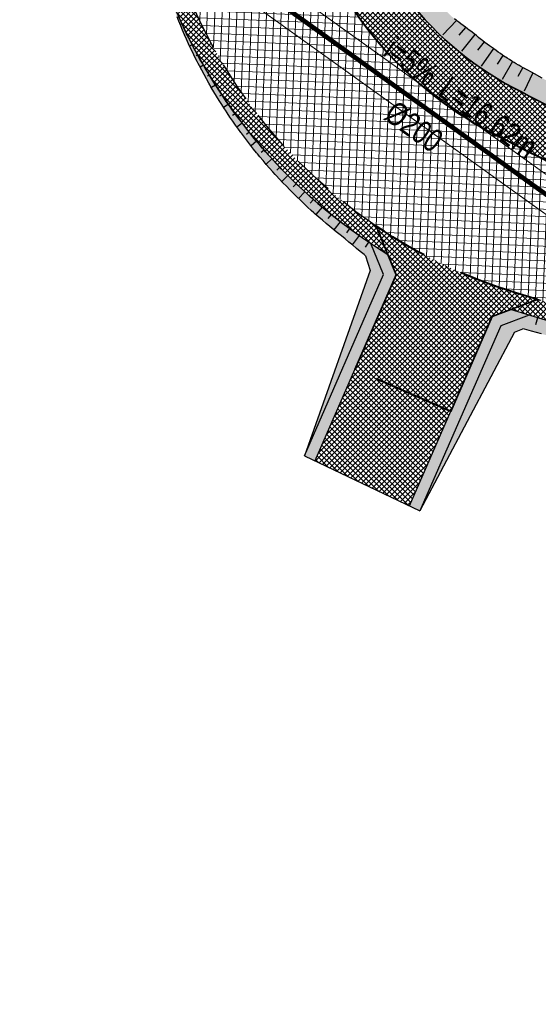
# Model space of a CAD drawing. Header units: metres. Extents: x 7331444 to 14836576, y 5479641 to 11132379.
# Tile 3 of 53: x 7417930 to 7417952, y 5566091 to 5566134. Entities that reach past the tile are written whole.
import ezdxf
from ezdxf.enums import TextEntityAlignment as Align

# ---------------------------------------------------------------- set-up
doc = ezdxf.new("R2010")
doc.units = ezdxf.units.M
for name, pattern in [('1.5_0.5', [2, 1.5, -0.5]), ('DASHED', [0.75, 0.5, -0.25]), ('DASHED2', [0.375, 0.25, -0.125])]:
    doc.linetypes.add(name, pattern=pattern)
for name, color, linetype, lineweight in [('$Koncepcja', 10, 'Continuous', 35), ('$Wymiarowanie', 7, 'Continuous', 9), ('projekt KS', 44, 'Continuous', 30)]:
    doc.layers.add(name, color=color, linetype=linetype, lineweight=lineweight)
for name, color, linetype in [('$ODNOŚNIKI', 7, 'Continuous'), ('$wysarzenie', 7, 'Continuous'), ('C-DROGI-KORYTARZE', 7, 'Continuous'), ('Zakres', 7, 'Continuous')]:
    doc.layers.add(name, color=color, linetype=linetype)
pattern_1 = [(45, (0, 0), (-0.1122532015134, 0.1122532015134), []), (135, (0, 0), (-0.1122532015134, -0.1122532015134), [])]

# ---------------------------------------------------------------- blocks, each defined once
blk = doc.blocks.new('droga Potiebni')
at = {"layer": '$Koncepcja', "lineweight": 9, "transparency": 33554610}
h = blk.add_hatch(dxfattribs=at)
h.set_pattern_fill('ANSI37', color=253, scale=0.05)
h.set_pattern_definition(pattern_1)
h.paths.add_polyline_path([(7418342.136, 5566068.522), (7418341.406, 5566067.771), (7418358.945, 5566067.782), (7418358.945, 5566068.532)])
edge = h.paths.add_edge_path()
edge.add_line((7418225.189, 5566066.654), (7418224.479, 5566065.879))
edge.add_line((7418224.479, 5566065.879), (7418271.463, 5566067.5))
edge.add_arc((7418285.145, 5565670.736), 397, 90.03622, 91.97504, ccw=False)
edge.add_line((7418284.894, 5566067.735), (7418335.299, 5566067.767))
edge.add_line((7418335.299, 5566067.767), (7418334.523, 5566068.517))
edge.add_line((7418334.523, 5566068.517), (7418284.894, 5566068.485))
edge.add_arc((7418285.145, 5565670.736), 397.75, 90.03622, 91.97504)
edge.add_line((7418271.437, 5566068.249), (7418225.189, 5566066.654))
h.paths.add_polyline_path([(7418186.852, 5566065.332), (7418186.136, 5566064.55), (7418218.406, 5566065.67), (7418217.611, 5566066.393)])
edge = h.paths.add_edge_path()
edge.add_line((7418145.709, 5566065.965), (7418144.849, 5566065.319))
edge.add_arc((7418165.884, 5566226.956), 163, 262.5855, 271.97504)
edge.add_line((7418171.501, 5566064.053), (7418180.069, 5566064.348))
edge.add_line((7418180.069, 5566064.348), (7418179.275, 5566065.071))
edge.add_line((7418179.275, 5566065.071), (7418171.475, 5566064.802))
edge.add_arc((7418165.884, 5566226.956), 162.25, 262.8573, 271.97504, ccw=False)
edge = h.paths.add_edge_path()
edge.add_line((7418092.704, 5566079.448), (7418099.899, 5566077.303))
edge.add_line((7418099.899, 5566077.303), (7418098.953, 5566076.806))
edge.add_line((7418098.953, 5566076.806), (7418100.677, 5566076.294))
edge.add_line((7418100.677, 5566076.294), (7418100.152, 5566077.228))
edge.add_line((7418100.152, 5566077.228), (7418107.356, 5566075.08))
edge.add_line((7418107.356, 5566075.08), (7418106.415, 5566074.587))
edge.add_line((7418106.415, 5566074.587), (7418119.41, 5566070.721))
edge.add_arc((7418165.884, 5566226.956), 163, 253.43446, 254.12449)
edge.add_line((7418121.295, 5566070.173), (7418120.764, 5566071.106))
edge.add_arc((7418125.782, 5566090.313), 19.852, 251.9299, 255.3585, ccw=False)
edge.add_line((7418119.624, 5566071.44), (7418092.704, 5566079.448))
h.paths.add_polyline_path([(7418085.554, 5566081.574), (7418084.602, 5566081.075), (7418093.232, 5566078.508), (7418092.704, 5566079.448)])
h.paths.add_polyline_path([(7417955.253, 5566119.894), (7417954.732, 5566120.837), (7417952.072, 5566121.649), (7417950.917, 5566121.217)])
h.paths.add_polyline_path([(7417973.249, 5566114.416), (7417972.72, 5566115.349), (7417961.915, 5566118.646), (7417960.987, 5566118.168)])
h.paths.add_polyline_path([(7418004.335, 5566104.951), (7418003.833, 5566105.883), (7418000.35, 5566106.919), (7417979.939, 5566113.146), (7417978.998, 5566112.662), (7418000.134, 5566106.201)])
h.paths.add_polyline_path([(7418034.141, 5566096.105), (7418033.627, 5566097.02), (7418011.034, 5566103.741), (7418010.106, 5566103.255)])
h.paths.add_polyline_path([(7418049.982, 5566091.373), (7418049.448, 5566092.323), (7418040.828, 5566094.879), (7418039.903, 5566094.394)])
h.paths.add_polyline_path([(7418056.655, 5566090.171), (7418055.73, 5566089.686), (7418078.881, 5566082.777), (7418078.353, 5566083.716)])
edge = h.paths.add_edge_path()
edge.add_line((7417934.69, 5566226.178), (7417935.405, 5566226.954))
edge.add_arc((7417338.293, 5566199.337), 597.75, 2.648096, 3.159462)
edge.add_line((7417935.135, 5566232.282), (7417934.183, 5566249.584))
edge.add_line((7417934.183, 5566249.584), (7417933.434, 5566249.543))
edge.add_line((7417933.434, 5566249.543), (7417934.386, 5566232.241))
edge.add_arc((7417321.435, 5566198.437), 613.883, 2.590063, 3.156649, ccw=False)
edge = h.paths.add_edge_path()
edge.add_line((7417935.291, 5566199.782), (7417936.044, 5566200.526))
edge.add_arc((7417365.661, 5566199.484), 570.385, 0.10462, 2.00715)
edge.add_line((7417935.695, 5566219.462), (7417934.93, 5566220.174))
edge.add_arc((7417344.819, 5566199.51), 590.473, 0.026456, 2.005577, ccw=False)
edge = h.paths.add_edge_path()
edge.add_line((7417934.647, 5566145.275), (7417935.404, 5566146.082))
edge.add_line((7417935.404, 5566146.082), (7417935.994, 5566191.645))
edge.add_arc((7417913.758, 5566192.052), 22.239, 358.9497, 362.5098)
edge.add_line((7417935.976, 5566193.026), (7417935.267, 5566193.752))
edge.add_arc((7417338.294, 5566199.337), 597, 359.262648, 359.464005, ccw=False)
edge.add_line((7417935.244, 5566191.654), (7417934.647, 5566145.275))
edge = h.paths.add_edge_path()
edge.add_line((7417935.859, 5566138.591), (7417934.931, 5566139.462))
edge.add_arc((7417957.623, 5566143.218), 23, 189.3995, 238.5828)
edge.add_line((7417945.634, 5566123.59), (7417945.137, 5566124.801))
edge.add_arc((7417957.622, 5566143.217), 22.249, 191.999, 235.8665, ccw=False)
h = blk.add_hatch(dxfattribs=at)
h.set_pattern_fill('ANSI37', color=253, scale=0.05)
h.set_pattern_definition([(45, (7418366.50217, 5566070.78702), (-0.1122532, 0.1122532), []), (135, (7418366.50217, 5566070.78702), (-0.1122532, -0.1122532), [])])
edge = h.paths.add_edge_path()
edge.add_line((7418126.194, 5566076.502), (7418126.029, 5566075.884))
edge.add_line((7418126.029, 5566075.884), (7418127.092, 5566074.05))
edge.add_arc((7418205.228, 5566388.181), 323.703, 256.03186, 256.54015)
edge.add_line((7418129.881, 5566073.369), (7418131.635, 5566074.505))
edge.add_line((7418131.635, 5566074.505), (7418131.764, 5566075.143))
edge.add_arc((7418166.195, 5566228.308), 156.987, 255.23781, 257.33063, ccw=False)
h.paths.add_polyline_path([(7418104.421, 5566082.9), (7418104.235, 5566082.277), (7418105.244, 5566080.412), (7418119.886, 5566076.057), (7418121.689, 5566077.075), (7418121.861, 5566077.718)])
h.paths.add_polyline_path([(7418075.936, 5566091.373), (7418075.735, 5566090.697), (7418076.716, 5566088.898), (7418091.403, 5566084.53), (7418093.268, 5566085.54), (7418093.454, 5566086.162)])
h.paths.add_polyline_path([(7418036.681, 5566103.05), (7418036.493, 5566102.417), (7418037.506, 5566100.562), (7418069.616, 5566091.01), (7418071.421, 5566091.98), (7418071.623, 5566092.656)])
h.paths.add_polyline_path([(7418006.781, 5566111.945), (7418006.595, 5566111.321), (7418007.608, 5566109.465), (7418030.317, 5566102.7), (7418032.18, 5566103.7), (7418032.324, 5566104.346)])
h.paths.add_polyline_path([(7417977.524, 5566118.588), (7417978.066, 5566118.423), (7418000.42, 5566111.604), (7418002.282, 5566112.604), (7418002.467, 5566113.227), (7417976.685, 5566121.092), (7417976.491, 5566120.445)])
h.paths.add_polyline_path([(7417966.316, 5566124.276), (7417966.115, 5566123.679), (7417967.077, 5566121.777), (7417967.843, 5566121.542), (7417969.861, 5566120.926), (7417970.33, 5566120.783), (7417972.179, 5566121.733), (7417972.381, 5566122.405)])
edge = h.paths.add_edge_path()
edge.add_line((7417960.018, 5566124.261), (7417961.855, 5566125.129))
edge.add_line((7417961.855, 5566125.129), (7417962.07, 5566125.772))
edge.add_line((7417962.07, 5566125.772), (7417957.806, 5566127.503))
edge.add_arc((7417996.718, 5566217.283), 97.85, 242.17268, 246.56728, ccw=False)
edge.add_arc((7417957.625, 5566143.22), 14.103, 190.1288, 242.1668, ccw=False)
edge.add_arc((7418040.069, 5566157.938), 97.85, 179.26298, 190.12293, ccw=False)
edge.add_line((7417942.227, 5566159.196), (7417942.647, 5566191.84))
edge.add_arc((7417338.3, 5566199.337), 604.394, 359.289295, 360.823709)
edge.add_line((7417942.631, 5566208.026), (7417940.481, 5566207.995))
edge.add_arc((7417338.294, 5566199.337), 602.25, -0.71065, 0.823712, ccw=False)
edge.add_line((7417940.497, 5566191.867), (7417940.077, 5566159.225))
edge.add_arc((7418040.069, 5566157.938), 100, 179.26265, 190.12293)
edge.add_arc((7417957.623, 5566143.218), 16.251, 190.1239, 242.2372)
edge.add_arc((7417995.526, 5566214.688), 97.149, 242.09094, 248.56147)
edge = h.paths.add_edge_path()
edge.add_line((7418315.601, 5566075.155), (7418315.602, 5566074.505))
edge.add_line((7418315.602, 5566074.505), (7418317.103, 5566073.006))
edge.add_line((7418317.103, 5566073.006), (7418360.358, 5566073.033))
edge.add_arc((7418360.354, 5566079.033), 6, 270.0362, 360.4009)
edge.add_line((7418366.354, 5566079.075), (7418366.279, 5566089.731))
edge.add_line((7418366.279, 5566089.731), (7418364.255, 5566089.731))
edge.add_line((7418364.255, 5566089.731), (7418364.351, 5566079.017))
edge.add_arc((7418360.552, 5566078.983), 3.8, -89.9638, 0.5149, ccw=False)
edge.add_line((7418360.554, 5566075.183), (7418315.601, 5566075.155))
h.paths.add_polyline_path([(7418282.662, 5566075.128), (7418282.672, 5566074.478), (7418284.193, 5566072.984), (7418309.603, 5566073.001), (7418311.102, 5566074.502), (7418311.101, 5566075.152)])
edge = h.paths.add_edge_path()
edge.add_line((7418260.678, 5566074.532), (7418260.701, 5566073.894))
edge.add_line((7418260.701, 5566073.894), (7418262.255, 5566072.45))
edge.add_line((7418262.255, 5566072.45), (7418271.282, 5566072.747))
edge.add_arc((7418285.145, 5565670.736), 402.25, 91.20311, 91.97504, ccw=False)
edge.add_line((7418276.699, 5566072.897), (7418278.172, 5566074.413))
edge.add_line((7418278.172, 5566074.413), (7418278.16, 5566075.059))
edge.add_arc((7418281.853, 5565771.191), 303.891, 90.69623, 92.00735)
edge.add_line((7418271.208, 5566074.895), (7418260.678, 5566074.532))
edge = h.paths.add_edge_path()
edge.add_line((7418217.67, 5566070.898), (7418219.096, 5566072.434))
edge.add_line((7418219.096, 5566072.434), (7418219.071, 5566073.105))
edge.add_line((7418219.071, 5566073.105), (7418171.246, 5566071.448))
edge.add_arc((7418165.884, 5566226.968), 155.612, 258.99108, 271.97453, ccw=False)
edge.add_line((7418136.168, 5566074.219), (7418136.039, 5566073.581))
edge.add_line((7418136.039, 5566073.581), (7418137.216, 5566071.836))
edge.add_arc((7418165.879, 5566226.64), 157.435, 259.51029, 271.98081)
edge.add_line((7418171.32, 5566069.299), (7418217.67, 5566070.898))
h.paths.add_polyline_path([(7418223.569, 5566073.252), (7418223.593, 5566072.601), (7418225.15, 5566071.156), (7418254.761, 5566072.177), (7418256.204, 5566073.73), (7418256.18, 5566074.382)])
h = blk.add_hatch(dxfattribs=at)
h.set_pattern_fill('ANSI37', color=253, scale=0.05)
h.set_pattern_definition(pattern_1)
h.paths.add_polyline_path([(7417950.116, 5566120.917), (7417952.072, 5566121.649), (7417951.13, 5566121.936, -0.075046), (7417945.137, 5566124.801), (7417945.991, 5566122.716), (7417944.211, 5566118.64), (7417948.335, 5566116.839)])
h = blk.add_hatch(dxfattribs=at)
h.set_pattern_fill('ANSI37', color=253, scale=0.05)
h.set_pattern_definition(pattern_1)
h.paths.add_polyline_path([(7417948.334, 5566116.839), (7417944.211, 5566118.64), (7417942.499, 5566114.719), (7417946.56, 5566112.777)])
at = {"layer": '$Wymiarowanie', "lineweight": 9, "ltscale": 5, "transparency": 33554585}
h = blk.add_hatch(dxfattribs=at)
h.set_pattern_fill('ANSI37', color=253, scale=0.1, angle=42.6963)
h.set_pattern_definition([(87.696338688, (0, 0), (-0.317243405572, 0.012762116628), []), (177.696338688, (0, 0), (-0.012762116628, -0.317243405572), [])])
edge = h.paths.add_edge_path()
edge.add_line((7417938.676, 5566249.831), (7417934.183, 5566249.584))
edge.add_line((7417934.183, 5566249.584), (7417935.135, 5566232.282))
edge.add_arc((7417338.294, 5566199.337), 597.75, -0.737352, 3.159462, ccw=False)
edge.add_line((7417935.994, 5566191.645), (7417935.374, 5566143.504))
edge.add_arc((7417957.623, 5566143.218), 22.25, 179.2626, 253.033)
edge.add_line((7417951.13, 5566121.936), (7418000.35, 5566106.919))
edge.add_line((7418000.35, 5566106.919), (7418119.624, 5566071.44))
edge.add_arc((7418165.958, 5566227.539), 162.83, 253.46777, 271.94174)
edge.add_line((7418171.475, 5566064.802), (7418271.437, 5566068.249))
edge.add_arc((7418285.145, 5565670.736), 397.75, 90.03622, 91.97504, ccw=False)
edge.add_line((7418284.894, 5566068.485), (7418360.509, 5566068.533))
edge.add_arc((7418360.513, 5566062.533), 6, 0.7307, 90.0362, ccw=False)
edge.add_line((7418366.512, 5566062.61), (7418366.354, 5566079.075))
edge.add_arc((7418360.354, 5566079.033), 6, -89.9638, 0.4009, ccw=False)
edge.add_line((7418360.358, 5566073.033), (7418284.891, 5566072.985))
edge.add_arc((7418285.145, 5565670.736), 402.25, 90.03622, 91.97504)
edge.add_line((7418271.282, 5566072.747), (7418171.32, 5566069.299))
edge.add_arc((7418165.884, 5566226.956), 157.75, 253.43446, 271.97504, ccw=False)
edge.add_line((7418120.907, 5566075.753), (7418001.648, 5566111.228))
edge.add_line((7418001.648, 5566111.228), (7417967.536, 5566121.636))
edge.add_arc((7417996.718, 5566217.283), 100, 242.17268, 253.03296, ccw=False)
edge.add_arc((7417957.464, 5566143.102), 16.074, 189.8159, 242.4797, ccw=False)
edge.add_arc((7418040.069, 5566157.938), 100, 179.26265, 190.12293, ccw=False)
edge.add_line((7417940.077, 5566159.225), (7417940.494, 5566191.587))
edge.add_arc((7417338.294, 5566199.337), 602.25, 359.262648, 362.910597)
edge.add_arc((7417945.759, 5566230.222), 6, 93.1595, 182.9106, ccw=False)
edge.add_line((7417945.428, 5566236.213), (7417948.424, 5566236.379))
edge.add_line((7417948.424, 5566236.379), (7417948.203, 5566240.372))
edge.add_line((7417948.203, 5566240.372), (7417945.216, 5566240.207))
edge.add_arc((7417944.885, 5566246.198), 6, 183.1595, 273.1595, ccw=False)
edge.add_line((7417938.894, 5566245.867), (7417938.676, 5566249.831))
at = {"lineweight": 9, "transparency": 33554610}
h = blk.add_hatch(color=253, dxfattribs=at)
h.dxf.hatch_style = 1
edge = h.paths.add_edge_path()
edge.add_line((7417945.555, 5566138.78), (7417945.462, 5566139.209))
edge.add_line((7417945.462, 5566139.209), (7417945.378, 5566139.66))
edge.add_line((7417945.378, 5566139.66), (7417945.305, 5566140.136))
edge.add_line((7417945.305, 5566140.136), (7417945.244, 5566140.638))
edge.add_line((7417945.244, 5566140.638), (7417945.2, 5566141.137))
edge.add_line((7417945.2, 5566141.137), (7417945.177, 5566141.809))
edge.add_line((7417945.177, 5566141.809), (7417945.144, 5566142.182))
edge.add_line((7417945.144, 5566142.182), (7417944.835, 5566143.382))
edge.add_line((7417944.835, 5566143.382), (7417943.27, 5566143.636))
edge.add_arc((7418040.069, 5566157.938), 97.85, 188.40427, 190.12293)
edge.add_arc((7417957.623, 5566143.218), 14.1, 190.1229, 242.1727)
edge.add_arc((7417996.718, 5566217.283), 97.85, 242.17268, 248.96903)
edge.add_line((7417961.602, 5566125.951), (7417961.766, 5566126.505))
edge.add_arc((7417945.873, 5566131.085), 16.54, 343.924, 362.6832)
edge.add_line((7417962.395, 5566131.86), (7417962.393, 5566133.082))
edge.add_line((7417962.393, 5566133.082), (7417961.872, 5566129.253))
edge.add_arc((7417947.228, 5566131.588), 14.829, 342.0175, 350.9421, ccw=False)
edge.add_line((7417961.333, 5566127.01), (7417961.179, 5566126.927))
edge.add_line((7417961.179, 5566126.927), (7417959.498, 5566127.652))
edge.add_line((7417959.498, 5566127.652), (7417958.53, 5566128.062))
edge.add_line((7417958.53, 5566128.062), (7417957.588, 5566128.473))
edge.add_line((7417957.588, 5566128.473), (7417956.503, 5566128.959))
edge.add_line((7417956.503, 5566128.959), (7417955.233, 5566129.549))
edge.add_line((7417955.233, 5566129.549), (7417954.009, 5566130.194))
edge.add_line((7417954.009, 5566130.194), (7417952.597, 5566130.989))
edge.add_line((7417952.597, 5566130.989), (7417951.735, 5566131.462))
edge.add_line((7417951.735, 5566131.462), (7417950.523, 5566132.186))
edge.add_line((7417950.523, 5566132.186), (7417949.953, 5566132.596))
edge.add_line((7417949.953, 5566132.596), (7417949.129, 5566133.233))
edge.add_line((7417949.129, 5566133.233), (7417948.401, 5566133.799))
edge.add_line((7417948.401, 5566133.799), (7417947.829, 5566134.337))
edge.add_line((7417947.829, 5566134.337), (7417947.328, 5566134.868))
edge.add_line((7417947.328, 5566134.868), (7417946.663, 5566135.666))
edge.add_line((7417946.663, 5566135.666), (7417946.633, 5566135.719))
edge.add_line((7417946.633, 5566135.719), (7417946.576, 5566135.828))
edge.add_line((7417946.576, 5566135.828), (7417946.399, 5566136.221))
edge.add_line((7417946.399, 5566136.221), (7417946.103, 5566136.957))
edge.add_line((7417946.103, 5566136.957), (7417945.868, 5566137.64))
edge.add_line((7417945.868, 5566137.64), (7417945.654, 5566138.381))
edge.add_line((7417945.654, 5566138.381), (7417945.555, 5566138.78))
h = blk.add_hatch(color=253, dxfattribs=at)
h.dxf.hatch_style = 1
edge = h.paths.add_edge_path()
edge.add_line((7417941.799, 5566125.989), (7417943.343, 5566124.622))
edge.add_line((7417943.343, 5566124.622), (7417944.185, 5566123.926))
edge.add_line((7417944.185, 5566123.926), (7417944.675, 5566123.527))
edge.add_line((7417944.675, 5566123.527), (7417944.873, 5566122.89))
edge.add_line((7417944.873, 5566122.89), (7417942.048, 5566114.935))
edge.add_line((7417942.048, 5566114.935), (7417945.449, 5566122.722))
edge.add_line((7417945.449, 5566122.722), (7417944.902, 5566124.055))
edge.add_arc((7417957.623, 5566143.218), 23, 217.5036, 236.4234, ccw=False)
edge.add_arc((7417957.786, 5566143.329), 23.197, 200.8679, 217.4747, ccw=False)
edge.add_arc((7417957.132, 5566141.912), 22.108, 198.0397, 215.5584)
edge.add_arc((7417957.205, 5566141.992), 22.214, 215.6164, 222.1556)
edge.add_line((7417940.737, 5566127.083), (7417941.799, 5566125.989))
h = blk.add_hatch(color=253, dxfattribs=at)
h.dxf.hatch_style = 1
h.paths.add_polyline_path([(7417945.449, 5566122.722), (7417944.902, 5566124.055), (7417945.634, 5566123.59), (7417945.991, 5566122.716), (7417944.211, 5566118.641), (7417942.499, 5566114.719), (7417942.046, 5566114.932)])
h = blk.add_hatch(color=253, dxfattribs=at)
h.dxf.hatch_style = 1
h.paths.add_polyline_path([(7417950.49, 5566120.523), (7417951.704, 5566120.977), (7417950.917, 5566121.217), (7417950.116, 5566120.917), (7417948.335, 5566116.839), (7417946.56, 5566112.777), (7417947.011, 5566112.561)])
h = blk.add_hatch(color=253, dxfattribs=at)
h.dxf.hatch_style = 1
edge = h.paths.add_edge_path()
edge.add_line((7417951.7, 5566120.978), (7417950.49, 5566120.523))
edge.add_line((7417950.49, 5566120.523), (7417947.011, 5566112.561))
edge.add_line((7417947.011, 5566112.561), (7417951.077, 5566120.247))
edge.add_line((7417951.077, 5566120.247), (7417951.445, 5566120.395))
edge.add_line((7417951.445, 5566120.395), (7417952.424, 5566120.121))
edge.add_line((7417952.424, 5566120.121), (7417953.592, 5566119.793))
edge.add_line((7417953.592, 5566119.793), (7417954.312, 5566119.636))
edge.add_line((7417954.312, 5566119.636), (7417954.737, 5566119.022))
edge.add_arc((7417964.778, 5566115.777), 10.553, 162.0895, 179.7728)
edge.add_line((7417954.225, 5566115.819), (7417954.313, 5566111.682))
edge.add_line((7417954.313, 5566111.682), (7417954.351, 5566114.1))
edge.add_arc((7417970.046, 5566113.799), 15.698, 160.9049, 178.9002, ccw=False)
edge.add_line((7417955.211, 5566118.934), (7417954.565, 5566120.104))
edge.add_line((7417954.565, 5566120.104), (7417951.7, 5566120.978))
at = {"layer": '$Koncepcja', "color": 253, "lineweight": 35, "ltscale": 7, "flags": 128}
blk.add_lwpolyline([(7417942.631, 5566208.026, -0.006812), (7417942.644, 5566191.559), (7417942.227, 5566159.196, 0.047421), (7417943.742, 5566140.74, 0.231097), (7417951.041, 5566130.748, 0.030944), (7417962.07, 5566125.772, 0.030944)], format="xyb", dxfattribs=at)
at = {"layer": '$Koncepcja', "color": 253, "linetype": 'DASHED2', "lineweight": 25, "ltscale": 7, "flags": 128}
blk.add_lwpolyline([(7417945.137, 5566124.801, -0.193772), (7417935.859, 5566138.592, -0.193772)], format="xyb", dxfattribs=at)
at = {"layer": '$Koncepcja', "color": 253, "lineweight": 35, "ltscale": 7, "flags": 128}
for points in [[(7417944.211, 5566118.64), (7417945.991, 5566122.716), (7417945.137, 5566124.801)], [(7417952.072, 5566121.649), (7417950.116, 5566120.917), (7417948.335, 5566116.839)]]:
    blk.add_lwpolyline(points, dxfattribs=at)
at = {"layer": '$Koncepcja', "color": 253, "linetype": 'DASHED', "lineweight": 40, "ltscale": 7, "flags": 128}
blk.add_lwpolyline([(7417952.072, 5566121.649), (7417951.13, 5566121.936, -0.075046), (7417945.137, 5566124.801)], format="xyb", dxfattribs=at)
at = {"layer": '$Koncepcja', "color": 253, "linetype": 'DASHED2', "lineweight": 25, "ltscale": 7, "flags": 128}
blk.add_lwpolyline([(7417954.732, 5566120.837), (7417952.072, 5566121.649)], dxfattribs=at)
at = {"layer": '$Koncepcja', "color": 253, "linetype": 'DASHED', "lineweight": 40, "ltscale": 7, "flags": 128}
blk.add_lwpolyline([(7417948.335, 5566116.839), (7417944.211, 5566118.64)], dxfattribs=at)
at = {"layer": '$Koncepcja', "color": 253, "lineweight": 40}
blk.add_arc((7417957.623, 5566143.218), 16.25, 190.1229, 242.1727, dxfattribs=at)
at = {"layer": '$Koncepcja', "color": 253, "lineweight": 40, "extrusion": (0, 0, -1)}
blk.add_arc((-7417996.718, 5566217.283), 100, 286.96704, 297.82732, dxfattribs=at)
at = {"color": 253, "lineweight": 25}
blk.add_line((7417955.253, 5566119.894), (7417950.911, 5566121.219), dxfattribs=at)
at = {"color": 253, "lineweight": 25, "flags": 128}
for points in [[(7417942.048, 5566114.935), (7417945.449, 5566122.722), (7417944.902, 5566124.055)], [(7417951.704, 5566120.977), (7417950.49, 5566120.523), (7417947.011, 5566112.561)], [(7417942.506, 5566114.735), (7417944.211, 5566118.64)], [(7417948.334, 5566116.839), (7417946.553, 5566112.762)], [(7417942.048, 5566114.935), (7417947.011, 5566112.561)]]:
    blk.add_lwpolyline(points, dxfattribs=at)
at = {"color": 253, "lineweight": 25}
blk.add_arc((7417957.623, 5566143.218), 23, 189.3995, 238.5828, dxfattribs=at)
at = {"layer": 'C-DROGI-KORYTARZE', "color": 253, "linetype": 'Continuous', "lineweight": -3}
for p, q in [((7417936.645, 5566133.612, 432.197), (7417936.568, 5566133.808, 432.213)), ((7417936.711, 5566133.642, 432.245), (7417936.624, 5566133.833, 432.254)), ((7417936.711, 5566133.642, 431.945), (7417936.624, 5566133.833, 431.954)), ((7417936.725, 5566133.418, 432.182), (7417936.645, 5566133.612, 432.197)), ((7417936.799, 5566133.452, 432.236), (7417936.711, 5566133.642, 432.245)), ((7417936.799, 5566133.452, 431.936), (7417936.711, 5566133.642, 431.945)), ((7417948.582, 5566133.65, 432.545), (7417947.994, 5566133.027, 431.973)), ((7417948.587, 5566133.646, 432.545), (7417948.494, 5566133.722, 432.545)), ((7417948.605, 5566133.632, 432.544), (7417948.587, 5566133.646, 432.545)), ((7417948.681, 5566133.571, 432.544), (7417948.605, 5566133.632, 432.544)), ((7417936.776, 5566133.5, 432.239), (7417936.705, 5566133.467, 432.186)), ((7417936.806, 5566133.224, 432.167), (7417936.725, 5566133.418, 432.182)), ((7417936.888, 5566133.263, 432.228), (7417936.799, 5566133.452, 432.236)), ((7417936.888, 5566133.263, 431.928), (7417936.799, 5566133.452, 431.936)), ((7417936.889, 5566133.03, 432.151), (7417936.806, 5566133.224, 432.167)), ((7417936.98, 5566133.075, 432.219), (7417936.888, 5566133.263, 432.228)), ((7417936.98, 5566133.075, 431.919), (7417936.888, 5566133.263, 431.928)), ((7417948.776, 5566133.497, 432.543), (7417948.681, 5566133.571, 432.544)), ((7417948.977, 5566133.344, 432.541), (7417948.682, 5566133.007, 432.243)), ((7417948.871, 5566133.424, 432.542), (7417948.776, 5566133.497, 432.543)), ((7417948.966, 5566133.352, 432.541), (7417948.871, 5566133.424, 432.542)), ((7417949.062, 5566133.281, 432.541), (7417948.966, 5566133.352, 432.541)), ((7417949.129, 5566133.233, 432.54), (7417949.062, 5566133.281, 432.541)), ((7417949.159, 5566133.21, 432.54), (7417949.129, 5566133.233, 432.54)), ((7417949.256, 5566133.141, 432.54), (7417949.159, 5566133.21, 432.54)), ((7417936.975, 5566132.837, 432.136), (7417936.889, 5566133.03, 432.151)), ((7417936.993, 5566133.049, 432.218), (7417936.947, 5566133.027, 432.184)), ((7417936.975, 5566132.835, 432.136), (7417936.975, 5566132.837, 432.136)), ((7417937.062, 5566132.644, 432.121), (7417936.975, 5566132.835, 432.136)), ((7417937.074, 5566132.887, 432.21), (7417936.98, 5566133.075, 432.219)), ((7417937.074, 5566132.887, 431.91), (7417936.98, 5566133.075, 431.919)), ((7417937.074, 5566132.885, 432.21), (7417937.074, 5566132.887, 432.21)), ((7417937.074, 5566132.885, 431.91), (7417937.074, 5566132.887, 431.91)), ((7417937.169, 5566132.699, 432.201), (7417937.074, 5566132.885, 432.21)), ((7417937.169, 5566132.699, 431.901), (7417937.074, 5566132.885, 431.91)), ((7417949.378, 5566133.045, 432.532), (7417948.795, 5566132.326, 431.916)), ((7417949.349, 5566133.068, 432.535), (7417949.256, 5566133.141, 432.54)), ((7417949.44, 5566132.993, 432.527), (7417949.349, 5566133.068, 432.535)), ((7417949.532, 5566132.918, 432.52), (7417949.44, 5566132.993, 432.527)), ((7417949.624, 5566132.845, 432.512), (7417949.532, 5566132.918, 432.52)), ((7417949.645, 5566132.829, 432.511), (7417949.624, 5566132.845, 432.512)), ((7417949.717, 5566132.773, 432.505), (7417949.645, 5566132.829, 432.511)), ((7417949.811, 5566132.701, 432.498), (7417949.717, 5566132.773, 432.505)), ((7417937.151, 5566132.453, 432.106), (7417937.062, 5566132.644, 432.121)), ((7417937.219, 5566132.604, 432.197), (7417937.108, 5566132.546, 432.114)), ((7417937.242, 5566132.262, 432.092), (7417937.151, 5566132.453, 432.106)), ((7417937.266, 5566132.513, 432.193), (7417937.169, 5566132.699, 432.201)), ((7417937.266, 5566132.513, 431.893), (7417937.169, 5566132.699, 431.901)), ((7417937.364, 5566132.327, 432.184), (7417937.266, 5566132.513, 432.193)), ((7417937.364, 5566132.327, 431.884), (7417937.266, 5566132.513, 431.893)), ((7417949.769, 5566132.733, 432.501), (7417949.493, 5566132.365, 432.194)), ((7417950.173, 5566132.438, 432.471), (7417949.652, 5566131.684, 431.86)), ((7417949.905, 5566132.631, 432.491), (7417949.811, 5566132.701, 432.498)), ((7417950, 5566132.562, 432.484), (7417949.905, 5566132.631, 432.491)), ((7417950.096, 5566132.493, 432.477), (7417950, 5566132.562, 432.484)), ((7417950.171, 5566132.439, 432.471), (7417950.096, 5566132.493, 432.477)), ((7417950.19, 5566132.425, 432.47), (7417950.171, 5566132.439, 432.471)), ((7417950.285, 5566132.355, 432.46), (7417950.19, 5566132.425, 432.47)), ((7417950.379, 5566132.286, 432.451), (7417950.285, 5566132.355, 432.46)), ((7417937.335, 5566132.071, 432.077), (7417937.242, 5566132.262, 432.092)), ((7417937.431, 5566131.881, 432.063), (7417937.335, 5566132.071, 432.077)), ((7417937.465, 5566132.142, 432.176), (7417937.364, 5566132.327, 432.184)), ((7417937.465, 5566132.142, 431.876), (7417937.364, 5566132.327, 431.884)), ((7417937.454, 5566132.162, 432.176), (7417937.39, 5566132.127, 432.128)), ((7417937.567, 5566131.958, 432.167), (7417937.465, 5566132.142, 432.176)), ((7417937.567, 5566131.958, 431.867), (7417937.465, 5566132.142, 431.876)), ((7417937.616, 5566131.871, 432.163), (7417937.567, 5566131.958, 432.167)), ((7417937.616, 5566131.871, 431.863), (7417937.567, 5566131.958, 431.867)), ((7417950.579, 5566132.147, 432.433), (7417950.338, 5566131.768, 432.133)), ((7417950.475, 5566132.219, 432.442), (7417950.379, 5566132.286, 432.451)), ((7417950.571, 5566132.153, 432.434), (7417950.475, 5566132.219, 432.442)), ((7417950.667, 5566132.087, 432.425), (7417950.571, 5566132.153, 432.434)), ((7417950.708, 5566132.062, 432.422), (7417950.667, 5566132.087, 432.425)), ((7417950.764, 5566132.024, 432.417), (7417950.708, 5566132.062, 432.422)), ((7417950.862, 5566131.961, 432.409), (7417950.764, 5566132.024, 432.417)), ((7417950.96, 5566131.9, 432.402), (7417950.862, 5566131.961, 432.409)), ((7417937.476, 5566131.792, 432.056), (7417937.431, 5566131.881, 432.063)), ((7417937.528, 5566131.693, 432.048), (7417937.476, 5566131.792, 432.056)), ((7417937.626, 5566131.504, 432.034), (7417937.528, 5566131.693, 432.048)), ((7417937.699, 5566131.727, 432.156), (7417937.554, 5566131.643, 432.044)), ((7417937.671, 5566131.775, 432.158), (7417937.616, 5566131.871, 432.163)), ((7417937.671, 5566131.775, 431.858), (7417937.616, 5566131.871, 431.863)), ((7417937.727, 5566131.317, 432.02), (7417937.626, 5566131.504, 432.034)), ((7417937.777, 5566131.593, 432.15), (7417937.671, 5566131.775, 432.158)), ((7417937.777, 5566131.593, 431.85), (7417937.671, 5566131.775, 431.858)), ((7417937.884, 5566131.411, 432.142), (7417937.777, 5566131.593, 432.15)), ((7417937.884, 5566131.411, 431.842), (7417937.777, 5566131.593, 431.85)), ((7417950.999, 5566131.876, 432.399), (7417950.552, 5566131.111, 431.808)), ((7417951.059, 5566131.84, 432.394), (7417950.96, 5566131.9, 432.402)), ((7417951.158, 5566131.781, 432.387), (7417951.059, 5566131.84, 432.394)), ((7417951.258, 5566131.723, 432.38), (7417951.158, 5566131.781, 432.387)), ((7417951.432, 5566131.626, 432.369), (7417951.225, 5566131.239, 432.076)), ((7417951.267, 5566131.718, 432.38), (7417951.258, 5566131.723, 432.38)), ((7417951.359, 5566131.667, 432.374), (7417951.267, 5566131.718, 432.38)), ((7417951.459, 5566131.611, 432.368), (7417951.359, 5566131.667, 432.374)), ((7417951.484, 5566131.598, 432.366), (7417951.459, 5566131.611, 432.368)), ((7417951.488, 5566131.596, 432.366), (7417951.484, 5566131.598, 432.366)), ((7417951.49, 5566131.594, 432.365), (7417951.488, 5566131.596, 432.366)), ((7417951.488, 5566131.596, 432.366), (7417951.488, 5566131.596, 432.366)), ((7417951.495, 5566131.591, 432.365), (7417951.49, 5566131.594, 432.365)), ((7417951.505, 5566131.586, 432.365), (7417951.495, 5566131.591, 432.365)), ((7417951.546, 5566131.564, 432.362), (7417951.505, 5566131.586, 432.365)), ((7417951.626, 5566131.522, 432.357), (7417951.546, 5566131.564, 432.362)), ((7417951.844, 5566131.403, 432.344), (7417951.626, 5566131.522, 432.357)), ((7417937.83, 5566131.131, 432.005), (7417937.727, 5566131.317, 432.02)), ((7417937.935, 5566130.945, 431.992), (7417937.83, 5566131.131, 432.005)), ((7417937.954, 5566131.296, 432.136), (7417937.873, 5566131.247, 432.073)), ((7417937.993, 5566131.23, 432.133), (7417937.884, 5566131.411, 432.142)), ((7417937.993, 5566131.23, 431.833), (7417937.884, 5566131.411, 431.842)), ((7417938.104, 5566131.051, 432.125), (7417937.993, 5566131.23, 432.133)), ((7417938.104, 5566131.051, 431.825), (7417937.993, 5566131.23, 431.833)), ((7417951.872, 5566131.388, 432.342), (7417951.489, 5566130.602, 431.759)), ((7417951.947, 5566131.348, 432.338), (7417951.844, 5566131.403, 432.344)), ((7417952.268, 5566131.172, 432.318), (7417951.947, 5566131.348, 432.338)), ((7417938.033, 5566130.774, 431.979), (7417937.935, 5566130.945, 431.992)), ((7417938.041, 5566130.76, 431.978), (7417938.033, 5566130.774, 431.979)), ((7417938.15, 5566130.577, 431.964), (7417938.041, 5566130.76, 431.978)), ((7417938.217, 5566130.871, 432.116), (7417938.042, 5566130.76, 431.978)), ((7417938.209, 5566130.885, 432.117), (7417938.104, 5566131.051, 432.125)), ((7417938.209, 5566130.885, 431.817), (7417938.104, 5566131.051, 431.825)), ((7417938.217, 5566130.872, 432.117), (7417938.209, 5566130.885, 432.117)), ((7417938.217, 5566130.872, 431.817), (7417938.209, 5566130.885, 431.817)), ((7417938.331, 5566130.694, 432.108), (7417938.217, 5566130.872, 432.117)), ((7417938.331, 5566130.694, 431.808), (7417938.217, 5566130.872, 431.817)), ((7417938.447, 5566130.518, 432.1), (7417938.331, 5566130.694, 432.108)), ((7417938.447, 5566130.518, 431.8), (7417938.331, 5566130.694, 431.808)), ((7417938.26, 5566130.394, 431.95), (7417938.15, 5566130.577, 431.964)), ((7417938.372, 5566130.212, 431.937), (7417938.26, 5566130.394, 431.95)), ((7417938.49, 5566130.453, 432.097), (7417938.396, 5566130.39, 432.021)), ((7417938.564, 5566130.342, 432.092), (7417938.447, 5566130.518, 432.1)), ((7417938.564, 5566130.342, 431.792), (7417938.447, 5566130.518, 431.8)), ((7417938.683, 5566130.168, 432.084), (7417938.564, 5566130.342, 432.092)), ((7417938.683, 5566130.168, 431.784), (7417938.564, 5566130.342, 431.792)), ((7417938.486, 5566130.031, 431.924), (7417938.372, 5566130.212, 431.937)), ((7417938.602, 5566129.852, 431.91), (7417938.486, 5566130.031, 431.924)), ((7417938.772, 5566130.04, 432.078), (7417938.571, 5566129.899, 431.914)), ((7417938.645, 5566129.786, 431.906), (7417938.602, 5566129.852, 431.91)), ((7417938.804, 5566129.994, 432.076), (7417938.683, 5566130.168, 432.084)), ((7417938.804, 5566129.994, 431.776), (7417938.683, 5566130.168, 431.784)), ((7417938.849, 5566129.93, 432.073), (7417938.804, 5566129.994, 432.076)), ((7417938.849, 5566129.93, 431.773), (7417938.804, 5566129.994, 431.776)), ((7417938.927, 5566129.822, 432.067), (7417938.849, 5566129.93, 432.073)), ((7417938.927, 5566129.822, 431.767), (7417938.849, 5566129.93, 431.773)), ((7417939.05, 5566129.651, 432.059), (7417938.927, 5566129.822, 432.067)), ((7417939.05, 5566129.651, 431.759), (7417938.927, 5566129.822, 431.767)), ((7417938.719, 5566129.673, 431.897), (7417938.645, 5566129.786, 431.906)), ((7417938.838, 5566129.496, 431.885), (7417938.719, 5566129.673, 431.897)), ((7417938.839, 5566129.496, 431.885), (7417938.838, 5566129.496, 431.885)), ((7417938.96, 5566129.319, 431.872), (7417938.839, 5566129.496, 431.885)), ((7417939.063, 5566129.633, 432.059), (7417938.957, 5566129.555, 431.971)), ((7417939.05, 5566129.65, 432.059), (7417939.05, 5566129.651, 432.059)), ((7417939.05, 5566129.65, 431.759), (7417939.05, 5566129.651, 431.759)), ((7417939.176, 5566129.48, 432.051), (7417939.05, 5566129.65, 432.059)), ((7417939.176, 5566129.48, 431.751), (7417939.05, 5566129.65, 431.759)), ((7417939.303, 5566129.311, 432.043), (7417939.176, 5566129.48, 432.051)), ((7417939.303, 5566129.311, 431.743), (7417939.176, 5566129.48, 431.751)), ((7417939.083, 5566129.144, 431.859), (7417938.96, 5566129.319, 431.872)), ((7417939.207, 5566128.97, 431.847), (7417939.083, 5566129.144, 431.859)), ((7417939.363, 5566129.233, 432.04), (7417939.141, 5566129.063, 431.853)), ((7417939.31, 5566128.83, 431.837), (7417939.207, 5566128.97, 431.847)), ((7417939.432, 5566129.144, 432.036), (7417939.303, 5566129.311, 432.043)), ((7417939.432, 5566129.144, 431.736), (7417939.303, 5566129.311, 431.743)), ((7417939.537, 5566129.009, 432.029), (7417939.432, 5566129.144, 432.036)), ((7417939.537, 5566129.009, 431.729), (7417939.432, 5566129.144, 431.736)), ((7417939.562, 5566128.977, 432.028), (7417939.537, 5566129.009, 432.029)), ((7417939.562, 5566128.977, 431.728), (7417939.537, 5566129.009, 431.729)), ((7417939.693, 5566128.812, 432.02), (7417939.562, 5566128.977, 432.028)), ((7417939.693, 5566128.812, 431.72), (7417939.562, 5566128.977, 431.728)), ((7417939.334, 5566128.798, 431.834), (7417939.31, 5566128.83, 431.837)), ((7417939.462, 5566128.626, 431.822), (7417939.334, 5566128.798, 431.834)), ((7417939.592, 5566128.456, 431.81), (7417939.462, 5566128.626, 431.822)), ((7417939.671, 5566128.839, 432.021), (7417939.556, 5566128.747, 431.923)), ((7417939.826, 5566128.648, 432.012), (7417939.693, 5566128.812, 432.02)), ((7417939.826, 5566128.648, 431.712), (7417939.693, 5566128.812, 431.72)), ((7417939.961, 5566128.485, 432.004), (7417939.826, 5566128.648, 432.012)), ((7417939.961, 5566128.485, 431.704), (7417939.826, 5566128.648, 431.712)), ((7417939.723, 5566128.286, 431.798), (7417939.592, 5566128.456, 431.81)), ((7417939.856, 5566128.118, 431.786), (7417939.723, 5566128.286, 431.798)), ((7417939.988, 5566128.452, 432.003), (7417939.75, 5566128.253, 431.795)), ((7417939.99, 5566127.952, 431.774), (7417939.856, 5566128.118, 431.786)), ((7417940.097, 5566128.323, 431.997), (7417939.961, 5566128.485, 432.004)), ((7417940.097, 5566128.323, 431.697), (7417939.961, 5566128.485, 431.704)), ((7417940.234, 5566128.163, 431.989), (7417940.097, 5566128.323, 431.997)), ((7417940.234, 5566128.163, 431.689), (7417940.097, 5566128.323, 431.697)), ((7417940.269, 5566128.123, 431.987), (7417940.234, 5566128.163, 431.989)), ((7417940.269, 5566128.123, 431.687), (7417940.234, 5566128.163, 431.689)), ((7417940.373, 5566128.004, 431.981), (7417940.269, 5566128.123, 431.987)), ((7417940.373, 5566128.004, 431.681), (7417940.269, 5566128.123, 431.687)), ((7417940.025, 5566127.909, 431.771), (7417939.99, 5566127.952, 431.774)), ((7417940.126, 5566127.786, 431.762), (7417940.025, 5566127.909, 431.771)), ((7417940.264, 5566127.622, 431.75), (7417940.126, 5566127.786, 431.762)), ((7417940.313, 5566128.073, 431.985), (7417940.19, 5566127.965, 431.876)), ((7417940.513, 5566127.847, 431.974), (7417940.373, 5566128.004, 431.981)), ((7417940.513, 5566127.847, 431.674), (7417940.373, 5566128.004, 431.681)), ((7417940.646, 5566127.7, 431.967), (7417940.395, 5566127.47, 431.739)), ((7417940.655, 5566127.691, 431.966), (7417940.513, 5566127.847, 431.974)), ((7417940.655, 5566127.691, 431.666), (7417940.513, 5566127.847, 431.674)), ((7417940.798, 5566127.536, 431.959), (7417940.655, 5566127.691, 431.966)), ((7417940.798, 5566127.536, 431.659), (7417940.655, 5566127.691, 431.666)), ((7417940.403, 5566127.46, 431.739), (7417940.264, 5566127.622, 431.75)), ((7417940.544, 5566127.299, 431.727), (7417940.403, 5566127.46, 431.739)), ((7417940.686, 5566127.139, 431.716), (7417940.544, 5566127.299, 431.727)), ((7417940.942, 5566127.382, 431.952), (7417940.798, 5566127.536, 431.959)), ((7417940.942, 5566127.382, 431.652), (7417940.798, 5566127.536, 431.659)), ((7417940.988, 5566127.335, 431.949), (7417940.86, 5566127.212, 431.831)), ((7417941.046, 5566127.274, 431.946), (7417940.942, 5566127.382, 431.952)), ((7417941.046, 5566127.274, 431.646), (7417940.942, 5566127.382, 431.652)), ((7417941.088, 5566127.23, 431.944), (7417941.046, 5566127.274, 431.946)), ((7417941.088, 5566127.23, 431.644), (7417941.046, 5566127.274, 431.646)), ((7417940.788, 5566127.027, 431.708), (7417940.686, 5566127.139, 431.716)), ((7417940.83, 5566126.981, 431.705), (7417940.788, 5566127.027, 431.708)), ((7417940.975, 5566126.825, 431.694), (7417940.83, 5566126.981, 431.705)), ((7417941.337, 5566126.977, 431.932), (7417941.077, 5566126.717, 431.687)), ((7417941.235, 5566127.08, 431.937), (7417941.088, 5566127.23, 431.944)), ((7417941.235, 5566127.08, 431.637), (7417941.088, 5566127.23, 431.644)), ((7417941.383, 5566126.931, 431.93), (7417941.235, 5566127.08, 431.937)), ((7417941.383, 5566126.931, 431.63), (7417941.235, 5566127.08, 431.637)), ((7417941.532, 5566126.783, 431.922), (7417941.383, 5566126.931, 431.93)), ((7417941.532, 5566126.783, 431.622), (7417941.383, 5566126.931, 431.63)), ((7417941.122, 5566126.669, 431.684), (7417940.975, 5566126.825, 431.694)), ((7417941.271, 5566126.516, 431.673), (7417941.122, 5566126.669, 431.684)), ((7417941.42, 5566126.364, 431.663), (7417941.271, 5566126.516, 431.673)), ((7417941.683, 5566126.637, 431.915), (7417941.532, 5566126.783, 431.922)), ((7417941.683, 5566126.637, 431.615), (7417941.532, 5566126.783, 431.622)), ((7417941.694, 5566126.626, 431.915), (7417941.563, 5566126.49, 431.788)), ((7417941.835, 5566126.492, 431.908), (7417941.683, 5566126.637, 431.915)), ((7417941.835, 5566126.492, 431.608), (7417941.683, 5566126.637, 431.615)), ((7417941.863, 5566126.466, 431.907), (7417941.835, 5566126.492, 431.908)), ((7417941.863, 5566126.466, 431.607), (7417941.835, 5566126.492, 431.608)), ((7417941.988, 5566126.349, 431.901), (7417941.863, 5566126.466, 431.907)), ((7417941.988, 5566126.349, 431.601), (7417941.863, 5566126.466, 431.607)), ((7417941.571, 5566126.213, 431.652), (7417941.42, 5566126.364, 431.663)), ((7417941.6, 5566126.185, 431.65), (7417941.571, 5566126.213, 431.652)), ((7417941.723, 5566126.063, 431.641), (7417941.6, 5566126.185, 431.65)), ((7417941.875, 5566125.914, 431.63), (7417941.723, 5566126.063, 431.641)), ((7417942.058, 5566126.284, 431.898), (7417941.792, 5566125.995, 431.636)), ((7417942.142, 5566126.208, 431.894), (7417941.988, 5566126.349, 431.901)), ((7417942.142, 5566126.208, 431.594), (7417941.988, 5566126.349, 431.601)), ((7417942.297, 5566126.068, 431.887), (7417942.142, 5566126.208, 431.894)), ((7417942.297, 5566126.068, 431.587), (7417942.142, 5566126.208, 431.594)), ((7417942.454, 5566125.929, 431.88), (7417942.297, 5566126.068, 431.887)), ((7417942.454, 5566125.929, 431.58), (7417942.297, 5566126.068, 431.587)), ((7417942.029, 5566125.767, 431.619), (7417941.875, 5566125.914, 431.63)), ((7417942.184, 5566125.622, 431.608), (7417942.029, 5566125.767, 431.619)), ((7417942.341, 5566125.478, 431.597), (7417942.184, 5566125.622, 431.608)), ((7417942.43, 5566125.95, 431.881), (7417942.295, 5566125.797, 431.745)), ((7417942.611, 5566125.792, 431.873), (7417942.454, 5566125.929, 431.88)), ((7417942.611, 5566125.792, 431.573), (7417942.454, 5566125.929, 431.58)), ((7417942.809, 5566125.624, 431.865), (7417942.538, 5566125.301, 431.584)), ((7417942.72, 5566125.699, 431.868), (7417942.611, 5566125.792, 431.873)), ((7417942.72, 5566125.699, 431.568), (7417942.611, 5566125.792, 431.573)), ((7417942.77, 5566125.657, 431.866), (7417942.72, 5566125.699, 431.868)), ((7417942.77, 5566125.657, 431.566), (7417942.72, 5566125.699, 431.568)), ((7417942.929, 5566125.523, 431.859), (7417942.77, 5566125.657, 431.866)), ((7417942.929, 5566125.523, 431.559), (7417942.77, 5566125.657, 431.566)), ((7417942.449, 5566125.38, 431.59), (7417942.341, 5566125.478, 431.597)), ((7417942.499, 5566125.336, 431.586), (7417942.449, 5566125.38, 431.59)), ((7417942.658, 5566125.196, 431.576), (7417942.499, 5566125.336, 431.586)), ((7417942.818, 5566125.057, 431.566), (7417942.658, 5566125.196, 431.576)), ((7417943.09, 5566125.391, 431.853), (7417942.929, 5566125.523, 431.859)), ((7417943.09, 5566125.391, 431.553), (7417942.929, 5566125.523, 431.559)), ((7417943.195, 5566125.306, 431.848), (7417943.059, 5566125.137, 431.704)), ((7417943.252, 5566125.26, 431.846), (7417943.09, 5566125.391, 431.853)), ((7417943.252, 5566125.26, 431.546), (7417943.09, 5566125.391, 431.553)), ((7417943.414, 5566125.131, 431.839), (7417943.252, 5566125.26, 431.846)), ((7417943.414, 5566125.131, 431.539), (7417943.252, 5566125.26, 431.546)), ((7417942.98, 5566124.92, 431.556), (7417942.818, 5566125.057, 431.566)), ((7417943.142, 5566124.785, 431.546), (7417942.98, 5566124.92, 431.556)), ((7417943.306, 5566124.651, 431.536), (7417943.142, 5566124.785, 431.546)), ((7417943.588, 5566124.996, 431.832), (7417943.316, 5566124.644, 431.535)), ((7417943.578, 5566125.004, 431.833), (7417943.414, 5566125.131, 431.839)), ((7417943.578, 5566125.004, 431.533), (7417943.414, 5566125.131, 431.539)), ((7417943.614, 5566124.976, 431.831), (7417943.578, 5566125.004, 431.833)), ((7417943.614, 5566124.976, 431.531), (7417943.578, 5566125.004, 431.533)), ((7417943.743, 5566124.878, 431.826), (7417943.614, 5566124.976, 431.831)), ((7417943.743, 5566124.878, 431.526), (7417943.614, 5566124.976, 431.531)), ((7417943.908, 5566124.754, 431.82), (7417943.743, 5566124.878, 431.826)), ((7417943.908, 5566124.754, 431.52), (7417943.743, 5566124.878, 431.526)), ((7417944.074, 5566124.632, 431.813), (7417943.908, 5566124.754, 431.82)), ((7417944.074, 5566124.632, 431.513), (7417943.908, 5566124.754, 431.52)), ((7417943.343, 5566124.622, 431.534), (7417943.306, 5566124.651, 431.536)), ((7417943.471, 5566124.52, 431.527), (7417943.343, 5566124.622, 431.534)), ((7417943.637, 5566124.39, 431.517), (7417943.471, 5566124.52, 431.527)), ((7417943.801, 5566124.256, 431.504), (7417943.637, 5566124.39, 431.517)), ((7417943.987, 5566124.696, 431.817), (7417943.851, 5566124.511, 431.664)), ((7417944.242, 5566124.511, 431.807), (7417944.074, 5566124.632, 431.813)), ((7417944.242, 5566124.511, 431.507), (7417944.074, 5566124.632, 431.513)), ((7417944.393, 5566124.404, 431.801), (7417944.105, 5566123.994, 431.467)), ((7417944.41, 5566124.392, 431.801), (7417944.242, 5566124.511, 431.807)), ((7417944.41, 5566124.392, 431.501), (7417944.242, 5566124.511, 431.507)), ((7417943.96, 5566124.118, 431.484), (7417943.801, 5566124.256, 431.504)), ((7417944.121, 5566123.98, 431.465), (7417943.96, 5566124.118, 431.484)), ((7417944.249, 5566123.873, 431.45), (7417944.121, 5566123.98, 431.465)), ((7417944.283, 5566123.845, 431.446), (7417944.249, 5566123.873, 431.45)), ((7417944.805, 5566124.121, 431.786), (7417944.653, 5566123.894, 431.604)), ((7417944.446, 5566123.711, 431.428), (7417944.283, 5566123.845, 431.446)), ((7417944.61, 5566123.579, 431.409), (7417944.446, 5566123.711, 431.428)), ((7417944.675, 5566123.527, 431.402), (7417944.61, 5566123.579, 431.409)), ((7417951.995, 5566120.888, 431.572), (7417951.7, 5566120.978, 431.58)), ((7417951.995, 5566120.888, 431.272), (7417951.7, 5566120.978, 431.28)), ((7417952.073, 5566120.864, 431.57), (7417951.983, 5566120.567, 431.363)), ((7417952.423, 5566120.758, 431.56), (7417951.995, 5566120.888, 431.572)), ((7417952.423, 5566120.758, 431.26), (7417951.995, 5566120.888, 431.272)), ((7417951.516, 5566120.375, 431.16), (7417951.445, 5566120.395, 431.161)), ((7417951.814, 5566120.292, 431.157), (7417951.516, 5566120.375, 431.16)), ((7417952.244, 5566120.172, 431.152), (7417951.814, 5566120.292, 431.157))]:
    blk.add_line(p, q, dxfattribs=at)
at = {"layer": 'C-DROGI-KORYTARZE', "color": 253, "linetype": 'Continuous', "lineweight": -3, "elevation": 431.402, "flags": 128}
blk.add_lwpolyline([(7417944.675, 5566123.527), (7417944.873, 5566122.89)], dxfattribs=at)
at = {"layer": 'C-DROGI-KORYTARZE', "color": 253, "linetype": 'Continuous', "lineweight": -3, "flags": 128}
for points in [[(7417944.873, 5566122.89), (7417942.048, 5566114.935)], [(7417951.077, 5566120.247), (7417947.011, 5566112.561)], [(7417951.077, 5566120.247), (7417951.445, 5566120.395)]]:
    blk.add_lwpolyline(points, dxfattribs=at)
blk = doc.blocks.new('P. KS')
at = {"layer": 'projekt KS', "color": 7, "const_width": 0.2, "elevation": 3856.5}
blk.add_lwpolyline([(7417953.654, 5566125.295), (7417940.745, 5566134.549)], dxfattribs=at)

msp = doc.modelspace()

# ---------------------------------------------------------------- linework, layer by layer
at = {"color": 6, "lineweight": 50}
msp.add_circle((7417939.891, 5566137.208), 86496.154, dxfattribs=at)
at = {"layer": 'Zakres', "color": 6, "linetype": '1.5_0.5', "lineweight": 20, "const_width": 0.05, "flags": 128}
for points in [[(7417937.5, 5566154.899), (7417937.66, 5566153.196), (7417939.729, 5566135.339), (7417940.223, 5566134.062), (7417953.74, 5566124.372), (7417976.604, 5566116.844), (7418004.813, 5566108.161), (7418024.843, 5566102.104), (7418051.125, 5566094.678), (7418081.215, 5566085.667), (7418101.85, 5566079.489), (7418129.646, 5566071.509), (7418144.345, 5566068.652), (7418174.563, 5566067.582), (7418231.793, 5566069.617), (7418283.355, 5566070.198), (7418333.348, 5566070.932), (7418364.445, 5566071.455), (7418364.514, 5566054.916), (7418365.02, 5566023.119), (7418365.139, 5566015.729), (7418365.47, 5565991.842), (7418365.693, 5565965.103), (7418365.973, 5565947.29), (7418359.872, 5565947.32)], [(7417938.889, 5566155.053), (7417939.045, 5566153.327), (7417940.657, 5566136.152), (7417941.267, 5566135.036), (7417954.381, 5566125.635), (7417977.029, 5566118.178), (7418005.222, 5566109.5), (7418025.236, 5566103.448), (7418051.516, 5566096.023), (7418081.617, 5566087.008), (7418102.244, 5566080.832), (7418129.974, 5566072.871), (7418144.504, 5566070.047), (7418174.563, 5566068.983), (7418231.761, 5566071.017), (7418283.336, 5566071.598), (7418333.326, 5566072.332), (7418365.839, 5566072.878), (7418365.914, 5566054.93), (7418366.42, 5566023.141), (7418366.539, 5566015.75), (7418366.87, 5565991.858), (7418367.093, 5565965.119), (7418367.395, 5565945.883), (7418359.917, 5565945.92)]]:
    msp.add_lwpolyline(points, dxfattribs=at)

# ---------------------------------------------------------------- block references
at = {"layer": '$wysarzenie'}
msp.add_blockref('droga Potiebni', (0, 0), dxfattribs=at)
msp.add_blockref('P. KS', (0, 0))

# ---------------------------------------------------------------- texts
at = {"layer": '$ODNOŚNIKI', "width": 0.8}
msp.add_text('i=5%', height=1, rotation=-36, dxfattribs=at).set_placement((7417947.324, 5566130.763), align=Align.RIGHT)
for s, p in [('L=16.62m', (7417947.728, 5566130.469)), ('%%C200', (7417945.409, 5566129.455))]:
    msp.add_text(s, height=1, rotation=-36, dxfattribs=at).set_placement(p)

doc.saveas('drawing.dxf')
